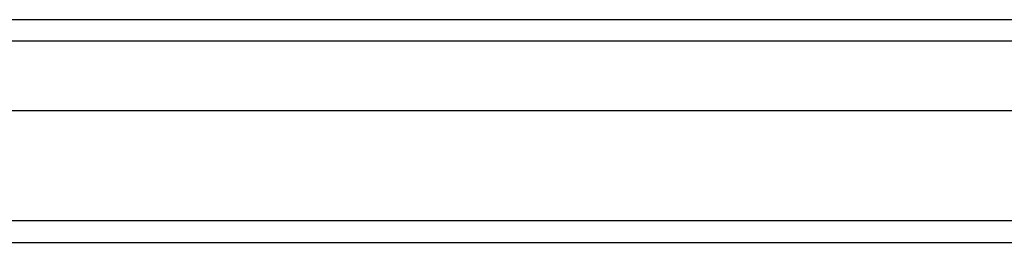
# Model space of a CAD drawing. Header units: inches. Extents: x 2 to 144, y 2 to 93.
# Tile 10 of 56: x 65.708 to 69.534, y 37.101 to 37.967. Entities that reach past the tile are written whole.
import ezdxf

# ---------------------------------------------------------------- set-up
doc = ezdxf.new("R2010")
doc.units = ezdxf.units.IN
doc.header["$LTSCALE"] = 8.616264
doc.header["$MEASUREMENT"] = 0
doc.layers.add('Visible Edges(ANSI)', color=7, linetype='Continuous', lineweight=25)
doc.layers.add('Visible Tangent Edges(ANSI)', color=7, linetype='Continuous', lineweight=25)

msp = doc.modelspace()

# ---------------------------------------------------------------- linework, layer by layer
at = {"layer": 'Visible Edges(ANSI)'}
for p, q in [((62.7804, 37.967), (80.9879, 37.967)), ((80.9879, 37.6126), (62.7804, 37.6126)), ((61.9671, 37.1007), (81.8012, 37.1007))]:
    msp.add_line(p, q, dxfattribs=at)
at = {"layer": 'Visible Tangent Edges(ANSI)'}
for p, q in [((81.103, 37.883), (62.6654, 37.883)), ((81.8012, 37.1847), (61.9671, 37.1847))]:
    msp.add_line(p, q, dxfattribs=at)

doc.saveas('drawing.dxf')
